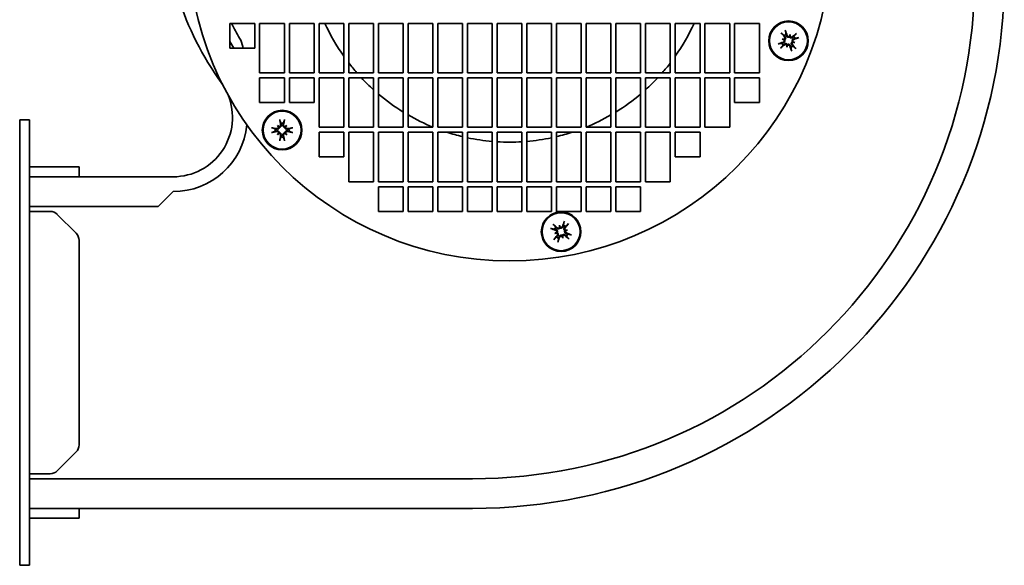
# Model space of a CAD drawing. Header units: millimetres. Extents: x 110 to 310, y 36 to 261.
# Tile 1 of 3: x 110 to 310, y 36 to 146. Entities that reach past the tile are written whole.
import ezdxf

# ---------------------------------------------------------------- set-up
doc = ezdxf.new("R2010")
doc.units = ezdxf.units.MM
doc.layers.add('Krawędzie widoczne(ISO)', color=7, linetype='Continuous', lineweight=35, true_color=0x262659)

msp = doc.modelspace()

# ---------------------------------------------------------------- linework, layer by layer
at = {"layer": 'Krawędzie widoczne(ISO)'}
for p, q in [((153, 140.75), (153, 145.75)), ((153, 145.75), (158, 145.75)), ((158, 145.75), (158, 140.75)), ((159, 145.75), (164, 145.75)), ((159, 135.75), (159, 145.75)), ((164, 145.75), (164, 135.75)), ((165, 135.75), (165, 145.75)), ((165, 145.75), (170, 145.75)), ((170, 145.75), (170, 135.75)), ((171, 145.75), (176, 145.75)), ((171, 135.75), (171, 145.75)), ((176, 145.75), (176, 135.75)), ((177, 135.75), (177, 145.75)), ((177, 145.75), (182, 145.75)), ((182, 145.75), (182, 135.75)), ((183, 145.75), (188, 145.75)), ((183, 135.75), (183, 145.75)), ((188, 145.75), (188, 135.75)), ((189, 145.75), (194, 145.75)), ((189, 135.75), (189, 145.75)), ((194, 145.75), (194, 135.75)), ((195, 145.75), (200, 145.75)), ((195, 135.75), (195, 145.75)), ((200, 145.75), (200, 135.75)), ((201, 145.75), (206, 145.75)), ((201, 135.75), (201, 145.75)), ((206, 145.75), (206, 135.75)), ((207, 145.75), (212, 145.75)), ((207, 135.75), (207, 145.75)), ((212, 145.75), (212, 135.75)), ((213, 145.75), (218, 145.75)), ((213, 135.75), (213, 145.75)), ((218, 145.75), (218, 135.75)), ((219, 145.75), (224, 145.75)), ((219, 135.75), (219, 145.75)), ((224, 145.75), (224, 135.75)), ((225, 145.75), (230, 145.75)), ((225, 135.75), (225, 145.75)), ((230, 145.75), (230, 135.75)), ((231, 145.75), (236, 145.75)), ((231, 135.75), (231, 145.75)), ((236, 145.75), (236, 135.75)), ((237, 135.75), (237, 145.75)), ((237, 145.75), (242, 145.75)), ((242, 145.75), (242, 135.75)), ((243, 135.75), (243, 145.75)), ((243, 145.75), (248, 145.75)), ((248, 145.75), (248, 135.75)), ((249, 135.75), (249, 145.75)), ((249, 145.75), (254, 145.75)), ((254, 145.75), (254, 135.75)), ((255, 135.75), (255, 145.75)), ((255, 145.75), (260, 145.75)), ((260, 145.75), (260, 135.75)), ((266.22, 143.51), (266.15, 143.23)), ((264.6, 142.57), (264.88, 142.5)), ((264.88, 142.5), (265.13, 142.43)), ((265.61, 141.23), (265.68, 141.48)), ((266.15, 143.23), (266.08, 142.98)), ((266.88, 141.96), (266.63, 142.03)), ((267.16, 141.89), (266.88, 141.96)), ((158, 140.75), (153, 140.75)), ((155.61, 141.08), (155.69, 140.75)), ((265.54, 140.95), (265.61, 141.23)), ((164, 135.75), (159, 135.75)), ((170, 135.75), (165, 135.75)), ((176, 135.75), (171, 135.75)), ((182, 135.75), (177, 135.75)), ((188, 135.75), (183, 135.75)), ((194, 135.75), (189, 135.75)), ((200, 135.75), (195, 135.75)), ((206, 135.75), (201, 135.75)), ((212, 135.75), (207, 135.75)), ((218, 135.75), (213, 135.75)), ((224, 135.75), (219, 135.75)), ((230, 135.75), (225, 135.75)), ((236, 135.75), (231, 135.75)), ((242, 135.75), (237, 135.75)), ((248, 135.75), (243, 135.75)), ((254, 135.75), (249, 135.75)), ((260, 135.75), (255, 135.75)), ((159, 129.75), (159, 134.75)), ((159, 134.75), (164, 134.75)), ((164, 134.75), (164, 129.75)), ((165, 129.75), (165, 134.75)), ((165, 134.75), (170, 134.75)), ((170, 134.75), (170, 129.75)), ((171, 124.75), (171, 134.75)), ((171, 134.75), (176, 134.75)), ((176, 134.75), (176, 124.75)), ((177, 134.75), (182, 134.75)), ((177, 124.75), (177, 134.75)), ((182, 134.75), (182, 124.75)), ((183, 134.75), (188, 134.75)), ((183, 124.75), (183, 134.75)), ((188, 134.75), (188, 124.75)), ((189, 134.75), (194, 134.75)), ((189, 124.75), (189, 134.75)), ((194, 134.75), (194, 124.75)), ((195, 134.75), (200, 134.75)), ((195, 124.75), (195, 134.75)), ((200, 134.75), (200, 124.75)), ((201, 134.75), (206, 134.75)), ((201, 124.75), (201, 134.75)), ((206, 134.75), (206, 124.75)), ((207, 134.75), (212, 134.75)), ((207, 124.75), (207, 134.75)), ((212, 134.75), (212, 124.75)), ((213, 134.75), (218, 134.75)), ((213, 124.75), (213, 134.75)), ((218, 134.75), (218, 124.75)), ((219, 124.75), (219, 134.75)), ((219, 134.75), (224, 134.75)), ((224, 134.75), (224, 124.75)), ((225, 134.75), (230, 134.75)), ((225, 124.75), (225, 134.75)), ((230, 134.75), (230, 124.75)), ((231, 124.75), (231, 134.75)), ((231, 134.75), (236, 134.75)), ((236, 134.75), (236, 124.75)), ((237, 134.75), (242, 134.75)), ((237, 124.75), (237, 134.75)), ((242, 134.75), (242, 124.75)), ((243, 124.75), (243, 134.75)), ((243, 134.75), (248, 134.75)), ((248, 134.75), (248, 124.75)), ((249, 124.75), (249, 134.75)), ((249, 134.75), (254, 134.75)), ((254, 134.75), (254, 124.75)), ((255, 129.75), (255, 134.75)), ((255, 134.75), (260, 134.75)), ((260, 134.75), (260, 129.75)), ((164, 129.75), (159, 129.75)), ((170, 129.75), (165, 129.75)), ((260, 129.75), (255, 129.75)), ((110.5, 126.25), (110.5, 122.25)), ((110.5, 126.25), (112.5, 126.25)), ((112.5, 126.25), (112.5, 122.25)), ((162.6, 125.12), (162.81, 124.91)), ((162.6, 123.25), (162.81, 123.45)), ((162.81, 124.91), (162.99, 124.73)), ((162.81, 123.45), (162.99, 123.63)), ((164.27, 124.91), (164.09, 124.73)), ((164.27, 123.45), (164.09, 123.63)), ((164.47, 125.12), (164.27, 124.91)), ((164.47, 123.25), (164.27, 123.45)), ((176, 124.75), (171, 124.75)), ((171, 118.75), (171, 123.75)), ((171, 123.75), (176, 123.75)), ((176, 123.75), (176, 118.75)), ((182, 124.75), (177, 124.75)), ((177, 113.75), (177, 123.75)), ((177, 123.75), (182, 123.75)), ((182, 123.75), (182, 113.75)), ((188, 124.75), (183, 124.75)), ((183, 113.75), (183, 123.75)), ((183, 123.75), (188, 123.75)), ((188, 123.75), (188, 113.75)), ((194, 124.75), (189, 124.75)), ((189, 113.75), (189, 123.75)), ((189, 123.75), (194, 123.75)), ((194, 123.75), (194, 113.75)), ((200, 124.75), (195, 124.75)), ((195, 123.75), (200, 123.75)), ((195, 113.75), (195, 123.75)), ((200, 123.75), (200, 113.75)), ((206, 124.75), (201, 124.75)), ((201, 123.75), (206, 123.75)), ((201, 113.75), (201, 123.75)), ((206, 123.75), (206, 113.75)), ((212, 124.75), (207, 124.75)), ((207, 123.75), (212, 123.75)), ((207, 113.75), (207, 123.75)), ((212, 123.75), (212, 113.75)), ((218, 124.75), (213, 124.75)), ((213, 123.75), (218, 123.75)), ((213, 113.75), (213, 123.75)), ((218, 123.75), (218, 113.75)), ((224, 124.75), (219, 124.75)), ((219, 113.75), (219, 123.75)), ((219, 123.75), (224, 123.75)), ((224, 123.75), (224, 113.75)), ((230, 124.75), (225, 124.75)), ((225, 123.75), (230, 123.75)), ((225, 113.75), (225, 123.75)), ((230, 123.75), (230, 113.75)), ((236, 124.75), (231, 124.75)), ((231, 113.75), (231, 123.75)), ((231, 123.75), (236, 123.75)), ((236, 123.75), (236, 113.75)), ((242, 124.75), (237, 124.75)), ((237, 113.75), (237, 123.75)), ((237, 123.75), (242, 123.75)), ((242, 123.75), (242, 113.75)), ((248, 124.75), (243, 124.75)), ((243, 118.75), (243, 123.75)), ((243, 123.75), (248, 123.75)), ((248, 123.75), (248, 118.75)), ((254, 124.75), (249, 124.75)), ((110.5, 40.25), (110.5, 122.25)), ((112.5, 40.25), (112.5, 122.25)), ((176, 118.75), (171, 118.75)), ((248, 118.75), (243, 118.75)), ((114.5, 116.75), (112.5, 116.75)), ((116.67, 116.75), (114.5, 116.75)), ((116.67, 116.75), (118.09, 116.75)), ((121.91, 116.75), (118.09, 116.75)), ((121.91, 116.75), (122.5, 116.75)), ((122.5, 114.75), (122.5, 116.75)), ((141.5, 114.75), (112.5, 114.75)), ((182, 113.75), (177, 113.75)), ((188, 113.75), (183, 113.75)), ((194, 113.75), (189, 113.75)), ((200, 113.75), (195, 113.75)), ((206, 113.75), (201, 113.75)), ((212, 113.75), (207, 113.75)), ((218, 113.75), (213, 113.75)), ((224, 113.75), (219, 113.75)), ((230, 113.75), (225, 113.75)), ((236, 113.75), (231, 113.75)), ((242, 113.75), (237, 113.75)), ((138.5, 108.75), (141.5, 111.75)), ((183, 107.75), (183, 112.75)), ((183, 112.75), (188, 112.75)), ((188, 112.75), (188, 107.75)), ((189, 107.75), (189, 112.75)), ((189, 112.75), (194, 112.75)), ((194, 112.75), (194, 107.75)), ((195, 107.75), (195, 112.75)), ((195, 112.75), (200, 112.75)), ((200, 112.75), (200, 107.75)), ((201, 107.75), (201, 112.75)), ((201, 112.75), (206, 112.75)), ((206, 112.75), (206, 107.75)), ((207, 107.75), (207, 112.75)), ((207, 112.75), (212, 112.75)), ((212, 112.75), (212, 107.75)), ((213, 107.75), (213, 112.75)), ((213, 112.75), (218, 112.75)), ((218, 112.75), (218, 107.75)), ((219, 107.75), (219, 112.75)), ((219, 112.75), (224, 112.75)), ((224, 112.75), (224, 107.75)), ((225, 107.75), (225, 112.75)), ((225, 112.75), (230, 112.75)), ((230, 112.75), (230, 107.75)), ((231, 107.75), (231, 112.75)), ((231, 112.75), (236, 112.75)), ((236, 112.75), (236, 107.75)), ((112.5, 108.75), (138.5, 108.75)), ((114.5, 107.75), (112.5, 107.75)), ((116.67, 107.75), (114.5, 107.75)), ((188, 107.75), (183, 107.75)), ((194, 107.75), (189, 107.75)), ((200, 107.75), (195, 107.75)), ((206, 107.75), (201, 107.75)), ((212, 107.75), (207, 107.75)), ((218, 107.75), (213, 107.75)), ((224, 107.75), (219, 107.75)), ((230, 107.75), (225, 107.75)), ((236, 107.75), (231, 107.75)), ((121.91, 103.34), (118.09, 107.16)), ((219.58, 104.94), (219.65, 104.66)), ((219.65, 104.66), (219.72, 104.41)), ((220.92, 103.93), (220.67, 103.86)), ((221.2, 104), (220.92, 103.93)), ((122.5, 60.58), (122.5, 101.92)), ((218.64, 103.32), (218.92, 103.39)), ((218.92, 103.39), (219.17, 103.46)), ((220.19, 102.66), (220.12, 102.91)), ((220.26, 102.38), (220.19, 102.66)), ((118.09, 55.34), (121.91, 59.16)), ((114.5, 54.75), (112.5, 54.75)), ((202, 53.75), (112.5, 53.75)), ((114.5, 54.75), (116.67, 54.75)), ((112.5, 47.75), (202, 47.75)), ((122.5, 45.75), (122.5, 47.75)), ((112.5, 45.75), (114.5, 45.75)), ((116.67, 45.75), (114.5, 45.75)), ((118.09, 45.75), (116.67, 45.75)), ((121.91, 45.75), (118.09, 45.75)), ((122.5, 45.75), (121.91, 45.75)), ((110.5, 40.25), (110.5, 36.25)), ((112.5, 40.25), (112.5, 36.25)), ((110.5, 36.25), (112.5, 36.25))]:
    msp.add_line(p, q, dxfattribs=at)
for centre, radius in [((209.5, 162.75), 65), ((265.88, 142.23), 4), ((265.88, 142.23), 3.84), ((163.54, 124.18), 4), ((163.54, 124.18), 3.84), ((219.92, 103.66), 4), ((219.92, 103.66), 3.84)]:
    msp.add_circle(centre, radius, dxfattribs=at)
for centre, radius, start, end in [((202, 170.25), 62.5, 180, 215.7105), ((202, 155.25), 107.5, 270, 0), ((202, 155.25), 101.5, 270, 0), ((202, 170.25), 54.5, 206.7143, 210.3154), ((209.5, 162.75), 41, 204.4963, 215.2071), ((209.5, 162.75), 41, 324.7929, 335.5037), ((265.88, 142.23), 1.4, 110.4364, 129.5636), ((202, 170.25), 56.5, 209.8586, 211.4748), ((149.77, 139.71), 6, 13.1872, 30.3154), ((265.88, 142.23), 1.4, 200.4364, 219.5636), ((265.88, 142.23), 1.4, 20.4364, 39.5636), ((265.88, 142.23), 1.4, 290.4364, 309.5636), ((209.5, 162.75), 41, 217.5631, 221.1884), ((209.5, 162.75), 41, 318.8116, 322.4369), ((141.5, 126.76), 12.01, 33.6769, 35.7105), ((209.5, 162.75), 41, 223.0728, 227.8764), ((209.5, 162.75), 41, 312.1236, 316.9272), ((209.5, 162.75), 41, 229.7337, 238.3728), ((209.5, 162.75), 41, 301.6272, 310.2663), ((141.5, 126.76), 12.01, 270, 22.1051), ((163.54, 124.18), 1.4, 80.4364, 99.5636), ((209.5, 162.75), 41, 240, 247.7871), ((209.5, 162.75), 41, 292.2129, 300), ((141.5, 126.76), 15.01, 270, 354.1077), ((163.54, 124.18), 1.4, 170.4364, 189.5636), ((163.54, 124.18), 1.4, 350.4364, 9.5636), ((209.5, 162.75), 41, 252.0302, 256.6024), ((209.5, 162.75), 41, 283.3976, 287.9698), ((163.54, 124.18), 1.4, 260.4364, 279.5636), ((209.5, 162.75), 41, 258.0348, 265.1029), ((209.5, 162.75), 41, 266.5042, 273.4958), ((209.5, 162.75), 41, 274.8971, 281.9652), ((116.67, 105.75), 2, 45, 90), ((219.92, 103.66), 1.4, 140.4364, 159.5636), ((219.92, 103.66), 1.4, 50.4364, 69.5636), ((120.5, 101.92), 2, 0, 45), ((219.92, 103.66), 1.4, 230.4364, 249.5636), ((219.92, 103.66), 1.4, 320.4364, 339.5636), ((120.5, 60.58), 2, 315, 0), ((116.67, 56.75), 2, 270, 315)]:
    msp.add_arc(centre, radius, start, end, dxfattribs=at)
for centre, major_axis, ratio, start_param, end_param in [((264.44, 143.81), (0.134, -0.157), 0.087423, 4.369002, 5.824177), ((266.22, 142.52), (4.2, -4.94), 0.087156, 4.364802, 4.542949), ((265.23, 144.27), (-0.069, 0.194), 0.087423, 3.600601, 5.055776), ((265.46, 142.08), (-2.17, 6.11), 0.087156, 4.881829, 5.059976), ((268.38, 141.31), (1.97, 5.37), 0.5, 1.338324, 1.409861), ((263.25, 142.68), (-0.98, -5.64), 0.5, 1.731732, 1.803269), ((266.17, 141.89), (-4.94, -4.2), 0.087156, 4.364802, 4.542949), ((267.47, 143.67), (-0.157, -0.134), 0.087423, 4.369002, 5.824177), ((266.03, 141.81), (-6.11, -2.17), 0.087156, 4.881829, 5.059976), ((263.84, 141.58), (-0.194, -0.069), 0.087423, 3.600601, 5.055776), ((265.59, 142.57), (4.94, 4.2), 0.087156, 4.364802, 4.542949), ((265.43, 139.6), (5.64, -0.98), 0.5, 1.731732, 1.803269), ((266.8, 144.73), (-5.37, 1.97), 0.5, 1.338324, 1.409861), ((264.86, 142.76), (-0.045, -0.26), 0.988452, 0.274008, 0.778262), ((264.73, 142.28), (-0.091, -0.248), 0.988452, 2.363331, 2.867585), ((268.51, 141.77), (0.98, 5.64), 0.5, 1.731732, 1.803269), ((263.38, 143.15), (-1.97, -5.37), 0.5, 1.338324, 1.409861), ((265.35, 141.2), (0.26, -0.045), 0.988452, 0.274008, 0.778262), ((265.83, 141.08), (0.248, -0.091), 0.988452, 2.363331, 2.867585), ((265.94, 143.38), (-0.248, 0.091), 0.988452, 2.363331, 2.867585), ((266.41, 143.25), (-0.26, 0.045), 0.988452, 0.274008, 0.778262), ((265.54, 141.94), (-4.2, 4.94), 0.087156, 4.364802, 4.542949), ((266.91, 141.7), (0.045, 0.26), 0.988452, 0.274008, 0.778262), ((266.34, 144.86), (-5.64, 0.98), 0.5, 1.731732, 1.803269), ((264.96, 139.73), (5.37, -1.97), 0.5, 1.338324, 1.409861), ((267.03, 142.18), (0.091, 0.248), 0.988452, 2.363331, 2.867585), ((265.73, 142.65), (6.11, 2.17), 0.087156, 4.881829, 5.059976), ((267.92, 142.88), (0.194, 0.069), 0.087423, 3.600601, 5.055776), ((264.3, 140.79), (0.157, 0.134), 0.087423, 4.369002, 5.824177), ((266.3, 142.38), (2.17, -6.11), 0.087156, 4.881829, 5.059976), ((266.53, 140.19), (0.069, -0.194), 0.087423, 3.600601, 5.055776), ((267.32, 140.64), (-0.134, 0.157), 0.087423, 4.369002, 5.824177), ((163.08, 126.27), (0.037, -0.203), 0.087423, 4.369002, 5.824177), ((163.98, 124.26), (1.17, -6.38), 0.087156, 4.364802, 4.542949), ((163.1, 124.26), (1.17, 6.38), 0.087156, 4.881829, 5.059976), ((163.99, 126.27), (0.037, 0.203), 0.087423, 3.600601, 5.055776), ((161.45, 124.64), (-0.203, 0.037), 0.087423, 3.600601, 5.055776), ((163.46, 123.74), (-6.38, 1.17), 0.087156, 4.881829, 5.059976), ((163.46, 124.62), (6.38, 1.17), 0.087156, 4.364802, 4.542949), ((161.45, 123.73), (0.203, 0.037), 0.087423, 4.369002, 5.824177), ((161.83, 122.14), (4.4, -3.67), 0.5, 1.731732, 1.803269), ((165.58, 125.89), (-3.67, 4.4), 0.5, 1.338324, 1.409861), ((165.58, 122.47), (3.67, 4.4), 0.5, 1.731732, 1.803269), ((161.83, 126.23), (-4.4, -3.67), 0.5, 1.338324, 1.409861), ((162.91, 125.15), (-0.169, -0.203), 0.988452, 0.274008, 0.778262), ((162.57, 124.81), (-0.203, -0.169), 0.988452, 2.363331, 2.867585), ((162.57, 123.56), (0.203, -0.169), 0.988452, 0.274008, 0.778262), ((162.91, 123.21), (0.169, -0.203), 0.988452, 2.363331, 2.867585), ((165.25, 122.14), (4.4, 3.67), 0.5, 1.338324, 1.409861), ((164.16, 125.15), (-0.169, 0.203), 0.988452, 2.363331, 2.867585), ((164.16, 123.21), (0.169, 0.203), 0.988452, 0.274008, 0.778262), ((165.25, 126.23), (-4.4, 3.67), 0.5, 1.731732, 1.803269), ((164.51, 124.81), (-0.203, 0.169), 0.988452, 0.274008, 0.778262), ((164.51, 123.56), (0.203, 0.169), 0.988452, 2.363331, 2.867585), ((161.49, 125.89), (-3.67, -4.4), 0.5, 1.731732, 1.803269), ((161.49, 122.47), (3.67, -4.4), 0.5, 1.338324, 1.409861), ((163.62, 123.74), (-6.38, -1.17), 0.087156, 4.364802, 4.542949), ((163.62, 124.62), (6.38, -1.17), 0.087156, 4.881829, 5.059976), ((165.63, 124.64), (-0.203, -0.037), 0.087423, 4.369002, 5.824177), ((165.63, 123.73), (0.203, -0.037), 0.087423, 3.600601, 5.055776), ((163.98, 124.1), (-1.17, -6.38), 0.087156, 4.881829, 5.059976), ((163.08, 122.09), (-0.037, -0.203), 0.087423, 3.600601, 5.055776), ((163.1, 124.1), (-1.17, 6.38), 0.087156, 4.364802, 4.542949), ((163.99, 122.09), (-0.037, 0.203), 0.087423, 4.369002, 5.824177), ((220.34, 103.51), (-2.17, -6.11), 0.087156, 4.364802, 4.542949), ((220.57, 105.7), (-0.069, -0.194), 0.087423, 4.369002, 5.824177), ((217.88, 104.31), (0.194, -0.069), 0.087423, 4.369002, 5.824177), ((220.07, 104.08), (6.11, -2.17), 0.087156, 4.364802, 4.542949), ((218.33, 105.1), (-0.157, 0.134), 0.087423, 3.600601, 5.055776), ((219.63, 103.32), (-4.94, 4.2), 0.087156, 4.881829, 5.059976), ((220.84, 101.16), (5.37, 1.97), 0.5, 1.731732, 1.803269), ((218.77, 103.61), (0.091, -0.248), 0.988452, 0.274008, 0.778262), ((217.42, 102.74), (1.97, -5.37), 0.5, 1.731732, 1.803269), ((222.55, 104.12), (-0.98, 5.64), 0.5, 1.338324, 1.409861), ((219.39, 104.69), (-0.26, -0.045), 0.988452, 2.363331, 2.867585), ((219.87, 104.81), (-0.248, -0.091), 0.988452, 0.274008, 0.778262), ((219.58, 103.95), (4.2, 4.94), 0.087156, 4.881829, 5.059976), ((220.37, 101.03), (5.64, 0.98), 0.5, 1.338324, 1.409861), ((220.94, 104.19), (-0.045, 0.26), 0.988452, 2.363331, 2.867585), ((219, 106.16), (-5.37, -1.97), 0.5, 1.731732, 1.803269), ((221.07, 103.72), (-0.091, 0.248), 0.988452, 0.274008, 0.778262), ((221.36, 105.25), (0.134, 0.157), 0.087423, 3.600601, 5.055776), ((220.26, 103.37), (-4.2, -4.94), 0.087156, 4.881829, 5.059976), ((218.48, 102.08), (-0.134, -0.157), 0.087423, 3.600601, 5.055776), ((219.46, 106.29), (-5.64, -0.98), 0.5, 1.338324, 1.409861), ((218.89, 103.13), (0.045, -0.26), 0.988452, 2.363331, 2.867585), ((219.5, 103.81), (2.17, 6.11), 0.087156, 4.364802, 4.542949), ((219.27, 101.62), (0.069, 0.194), 0.087423, 4.369002, 5.824177), ((222.42, 104.58), (-1.97, 5.37), 0.5, 1.731732, 1.803269), ((219.97, 102.51), (0.248, 0.091), 0.988452, 0.274008, 0.778262), ((220.45, 102.64), (0.26, 0.045), 0.988452, 2.363331, 2.867585), ((217.29, 103.21), (0.98, -5.64), 0.5, 1.338324, 1.409861), ((220.21, 104), (4.94, -4.2), 0.087156, 4.881829, 5.059976), ((219.77, 103.24), (-6.11, 2.17), 0.087156, 4.364802, 4.542949), ((221.5, 102.22), (0.157, -0.134), 0.087423, 3.600601, 5.055776), ((221.96, 103.01), (-0.194, 0.069), 0.087423, 4.369002, 5.824177)]:
    msp.add_ellipse(centre, major_axis=major_axis, ratio=ratio, start_param=start_param, end_param=end_param, dxfattribs=at)
for points, weights in [([(264.56, 143.67), (264.81, 143.46), (264.99, 143.31)], [1.00328287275, 1.01529400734, 1]), ([(264.99, 143.31), (265.11, 143.18), (265.2, 143.08)], [1, 1.12995779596, 1.25770150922]), ([(265.39, 143.54), (265.35, 143.77), (265.3, 144.1)], [1, 1.01529400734, 1.00328287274]), ([(265.48, 143.25), (265.44, 143.38), (265.39, 143.54)], [1.25770150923, 1.12995779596, 1]), ([(267.32, 143.55), (267.11, 143.3), (266.96, 143.12)], [1.00328287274, 1.01529400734, 1]), ([(264.57, 141.74), (264.34, 141.7), (264.01, 141.65)], [1, 1.01529400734, 1.00328287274]), ([(264.44, 140.9), (264.65, 141.16), (264.8, 141.34)], [1.00328287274, 1.01529400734, 1]), ([(264.86, 141.83), (264.73, 141.79), (264.57, 141.74)], [1.25770150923, 1.12995779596, 1]), ([(264.8, 141.34), (264.93, 141.45), (265.03, 141.55)], [1, 1.12995779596, 1.25770150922]), ([(266.77, 141.15), (266.66, 141.28), (266.56, 141.37)], [1, 1.12995779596, 1.25770150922]), ([(266.96, 143.12), (266.83, 143), (266.74, 142.91)], [1, 1.12995779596, 1.25770150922]), ([(266.9, 142.63), (267.03, 142.67), (267.19, 142.72)], [1.25770150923, 1.12995779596, 1]), ([(267.19, 142.72), (267.43, 142.76), (267.75, 142.81)], [1, 1.01529400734, 1.00328287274]), ([(266.28, 141.21), (266.32, 141.08), (266.37, 140.92)], [1.25770150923, 1.12995779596, 1]), ([(266.37, 140.92), (266.41, 140.68), (266.46, 140.36)], [1, 1.01529400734, 1.00328287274]), ([(267.21, 140.79), (266.95, 141), (266.77, 141.15)], [1.00328287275, 1.01529400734, 1]), ([(163.11, 126.09), (163.22, 125.78), (163.3, 125.56)], [1.00328287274, 1.01529400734, 1]), ([(163.3, 125.56), (163.34, 125.4), (163.37, 125.26)], [1, 1.12995779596, 1.25770150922]), ([(163.7, 125.26), (163.73, 125.4), (163.77, 125.56)], [1.25770150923, 1.12995779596, 1]), ([(163.77, 125.56), (163.85, 125.78), (163.97, 126.09)], [1, 1.01529400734, 1.00328287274]), ([(162.16, 124.42), (161.94, 124.5), (161.63, 124.61)], [1, 1.01529400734, 1.00328287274]), ([(161.63, 123.75), (161.94, 123.87), (162.16, 123.95)], [1.00328287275, 1.01529400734, 1]), ([(162.46, 124.35), (162.32, 124.38), (162.16, 124.42)], [1.25770150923, 1.12995779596, 1]), ([(162.16, 123.95), (162.32, 123.99), (162.46, 124.02)], [1, 1.12995779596, 1.25770150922]), ([(164.92, 124.42), (164.75, 124.38), (164.62, 124.35)], [1, 1.12995779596, 1.25770150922]), ([(164.62, 124.02), (164.75, 123.99), (164.92, 123.95)], [1.25770150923, 1.12995779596, 1]), ([(165.45, 124.61), (165.14, 124.5), (164.92, 124.42)], [1.00328287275, 1.01529400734, 1]), ([(164.92, 123.95), (165.14, 123.87), (165.45, 123.75)], [1, 1.01529400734, 1.00328287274]), ([(163.3, 122.8), (163.22, 122.58), (163.11, 122.27)], [1, 1.01529400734, 1.00328287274]), ([(163.37, 123.1), (163.34, 122.97), (163.3, 122.8)], [1.25770150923, 1.12995779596, 1]), ([(163.77, 122.8), (163.73, 122.97), (163.7, 123.1)], [1, 1.12995779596, 1.25770150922]), ([(163.97, 122.27), (163.85, 122.58), (163.77, 122.8)], [1.00328287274, 1.01529400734, 1]), ([(220.5, 105.53), (220.45, 105.21), (220.41, 104.97)], [1.00328287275, 1.01529400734, 1]), ([(218.05, 104.24), (218.37, 104.19), (218.61, 104.15)], [1.00328287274, 1.01529400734, 1]), ([(218.84, 104.55), (218.69, 104.73), (218.48, 104.99)], [1, 1.01529400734, 1.00328287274]), ([(218.61, 104.15), (218.77, 104.1), (218.9, 104.06)], [1, 1.12995779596, 1.25770150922]), ([(219.06, 104.34), (218.97, 104.44), (218.84, 104.55)], [1.25770150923, 1.12995779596, 1]), ([(220.41, 104.97), (220.36, 104.81), (220.32, 104.68)], [1, 1.12995779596, 1.25770150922]), ([(220.6, 104.52), (220.69, 104.61), (220.81, 104.74)], [1.25770150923, 1.12995779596, 1]), ([(220.81, 104.74), (220.99, 104.89), (221.24, 105.1)], [1, 1.01529400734, 1.00328287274]), ([(219.03, 102.58), (218.85, 102.43), (218.59, 102.22)], [1, 1.01529400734, 1.00328287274]), ([(219.24, 102.81), (219.14, 102.71), (219.03, 102.58)], [1.25770150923, 1.12995779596, 1]), ([(219.34, 101.79), (219.39, 102.12), (219.43, 102.35)], [1.00328287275, 1.01529400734, 1]), ([(219.43, 102.35), (219.48, 102.51), (219.52, 102.64)], [1, 1.12995779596, 1.25770150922]), ([(220.77, 102.98), (220.87, 102.89), (221, 102.77)], [1.25770150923, 1.12995779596, 1]), ([(221.23, 103.17), (221.07, 103.22), (220.94, 103.26)], [1, 1.12995779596, 1.25770150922]), ([(221, 102.77), (221.15, 102.59), (221.36, 102.34)], [1, 1.01529400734, 1.00328287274]), ([(221.79, 103.08), (221.46, 103.13), (221.23, 103.17)], [1.00328287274, 1.01529400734, 1])]:
    msp.add_rational_spline(points, weights, degree=2, dxfattribs=at)
for points, knots in [([(266.05, 143.14), (266.05, 143.14), (266.04, 143.14), (266.01, 143.12), (265.97, 143.11), (265.9, 143.1), (265.86, 143.1), (265.79, 143.12), (265.75, 143.14), (265.69, 143.19), (265.66, 143.22), (265.63, 143.26), (265.63, 143.28), (265.62, 143.3)], [-0.15827539, -0.15827539, -0.15827539, -0.15827539, -0.15764996, -0.15764996, -0.14669212, -0.14669212, -0.13573428, -0.13573428, -0.12469501, -0.12469501, -0.11365575, -0.11365575, -0.10828626, -0.10828626, -0.10828626, -0.10828626]), ([(264.97, 142.4), (264.97, 142.39), (264.97, 142.39), (264.99, 142.36), (265, 142.32), (265.01, 142.24), (265.01, 142.2), (264.99, 142.13), (264.97, 142.1), (264.92, 142.04), (264.89, 142.01), (264.85, 141.98), (264.83, 141.97), (264.81, 141.97)], [-0.15827557, -0.15827557, -0.15827557, -0.15827557, -0.15765014, -0.15765014, -0.1466923, -0.1466923, -0.13573446, -0.13573446, -0.12469519, -0.12469519, -0.11365593, -0.11365593, -0.10828644, -0.10828644, -0.10828644, -0.10828644]), ([(265.13, 142.43), (265.14, 142.41), (265.15, 142.39), (265.17, 142.32), (265.17, 142.28), (265.17, 142.2), (265.17, 142.16), (265.14, 142.07), (265.12, 142.04), (265.08, 141.97), (265.05, 141.94), (264.98, 141.88), (264.94, 141.86), (264.9, 141.84), (264.89, 141.84), (264.87, 141.83), (264.86, 141.83)], [-0.07174341, -0.07174341, -0.07174341, -0.07174341, -0.06470547, -0.06470547, -0.05258598, -0.05258598, -0.0404665, -0.0404665, -0.02834702, -0.02834702, -0.01417351, -0.01417351, 0, 0, 0, 0.00397094, 0.00397094, 0.00397094, 0.00397094]), ([(265.09, 142.99), (265.11, 142.96), (265.13, 142.93), (265.15, 142.85), (265.16, 142.81), (265.15, 142.74), (265.14, 142.7), (265.11, 142.63), (265.08, 142.6), (265.04, 142.56), (265.02, 142.55), (265, 142.54)], [-0.18005785, -0.18005785, -0.18005785, -0.18005785, -0.1688907, -0.1688907, -0.15772354, -0.15772354, -0.14676432, -0.14676432, -0.1358051, -0.1358051, -0.13009133, -0.13009133, -0.13009133, -0.13009133]), ([(265.03, 141.55), (265.03, 141.55), (265.04, 141.56), (265.09, 141.6), (265.13, 141.62), (265.21, 141.65), (265.26, 141.66), (265.34, 141.67), (265.38, 141.66), (265.46, 141.65), (265.5, 141.63), (265.57, 141.59), (265.61, 141.57), (265.65, 141.52), (265.67, 141.5), (265.68, 141.48)], [-0.10914291, -0.10914291, -0.10914291, -0.10914291, -0.10517197, -0.10517197, -0.09099846, -0.09099846, -0.07682495, -0.07682495, -0.06470547, -0.06470547, -0.05258598, -0.05258598, -0.0404665, -0.0404665, -0.03342856, -0.03342856, -0.03342856, -0.03342856]), ([(265.12, 141.44), (265.15, 141.46), (265.18, 141.48), (265.26, 141.5), (265.3, 141.51), (265.37, 141.5), (265.41, 141.49), (265.48, 141.45), (265.51, 141.43), (265.55, 141.39), (265.56, 141.37), (265.57, 141.35)], [-0.1800581, -0.1800581, -0.1800581, -0.1800581, -0.16889095, -0.16889095, -0.15772379, -0.15772379, -0.14676457, -0.14676457, -0.13580535, -0.13580535, -0.13009158, -0.13009158, -0.13009158, -0.13009158]), ([(265.2, 143.08), (265.21, 143.08), (265.22, 143.07), (265.25, 143.02), (265.27, 142.99), (265.3, 142.9), (265.31, 142.85), (265.32, 142.77), (265.32, 142.73), (265.3, 142.65), (265.28, 142.61), (265.24, 142.54), (265.22, 142.5), (265.17, 142.46), (265.15, 142.44), (265.13, 142.43)], [-0.10914291, -0.10914291, -0.10914291, -0.10914291, -0.10517197, -0.10517197, -0.09099846, -0.09099846, -0.07682495, -0.07682495, -0.06470547, -0.06470547, -0.05258598, -0.05258598, -0.0404665, -0.0404665, -0.03342856, -0.03342856, -0.03342856, -0.03342856]), ([(266.08, 142.98), (266.06, 142.97), (266.04, 142.96), (265.97, 142.94), (265.93, 142.94), (265.85, 142.94), (265.81, 142.94), (265.73, 142.97), (265.69, 142.99), (265.62, 143.03), (265.59, 143.06), (265.53, 143.14), (265.51, 143.18), (265.49, 143.21), (265.49, 143.22), (265.49, 143.24), (265.48, 143.25)], [-0.07174341, -0.07174341, -0.07174341, -0.07174341, -0.06470547, -0.06470547, -0.05258598, -0.05258598, -0.0404665, -0.0404665, -0.02834702, -0.02834702, -0.01417351, -0.01417351, 0, 0, 0, 0.00397094, 0.00397094, 0.00397094, 0.00397094]), ([(265.68, 141.48), (265.7, 141.49), (265.72, 141.5), (265.79, 141.52), (265.83, 141.52), (265.91, 141.52), (265.96, 141.51), (266.04, 141.49), (266.07, 141.47), (266.14, 141.42), (266.17, 141.39), (266.23, 141.32), (266.25, 141.28), (266.27, 141.24), (266.27, 141.23), (266.28, 141.22), (266.28, 141.21)], [-0.07174341, -0.07174341, -0.07174341, -0.07174341, -0.06470547, -0.06470547, -0.05258598, -0.05258598, -0.0404665, -0.0404665, -0.02834702, -0.02834702, -0.01417351, -0.01417351, 0, 0, 0, 0.00397094, 0.00397094, 0.00397094, 0.00397094]), ([(265.71, 141.31), (265.72, 141.31), (265.72, 141.31), (265.75, 141.33), (265.79, 141.35), (265.87, 141.36), (265.91, 141.35), (265.98, 141.33), (266.01, 141.32), (266.07, 141.27), (266.1, 141.24), (266.13, 141.19), (266.14, 141.18), (266.14, 141.16)], [-0.15827539, -0.15827539, -0.15827539, -0.15827539, -0.15764996, -0.15764996, -0.14669212, -0.14669212, -0.13573428, -0.13573428, -0.12469501, -0.12469501, -0.11365575, -0.11365575, -0.10828626, -0.10828626, -0.10828626, -0.10828626]), ([(266.74, 142.91), (266.73, 142.9), (266.72, 142.9), (266.68, 142.86), (266.64, 142.84), (266.55, 142.81), (266.51, 142.8), (266.43, 142.79), (266.38, 142.79), (266.3, 142.81), (266.26, 142.83), (266.19, 142.87), (266.16, 142.89), (266.11, 142.94), (266.1, 142.96), (266.08, 142.98)], [-0.10914291, -0.10914291, -0.10914291, -0.10914291, -0.10517197, -0.10517197, -0.09099846, -0.09099846, -0.07682495, -0.07682495, -0.06470547, -0.06470547, -0.05258598, -0.05258598, -0.0404665, -0.0404665, -0.03342856, -0.03342856, -0.03342856, -0.03342856]), ([(266.64, 143.02), (266.61, 143), (266.58, 142.98), (266.5, 142.96), (266.46, 142.95), (266.39, 142.96), (266.35, 142.97), (266.28, 143.01), (266.25, 143.03), (266.22, 143.07), (266.2, 143.09), (266.2, 143.11)], [-0.1800581, -0.1800581, -0.1800581, -0.1800581, -0.16889095, -0.16889095, -0.15772379, -0.15772379, -0.14676457, -0.14676457, -0.13580535, -0.13580535, -0.13009158, -0.13009158, -0.13009158, -0.13009158]), ([(266.56, 141.37), (266.56, 141.38), (266.55, 141.39), (266.51, 141.43), (266.49, 141.47), (266.46, 141.56), (266.45, 141.6), (266.44, 141.68), (266.45, 141.73), (266.46, 141.81), (266.48, 141.85), (266.52, 141.92), (266.54, 141.95), (266.59, 142), (266.61, 142.01), (266.63, 142.03)], [-0.10914291, -0.10914291, -0.10914291, -0.10914291, -0.10517197, -0.10517197, -0.09099846, -0.09099846, -0.07682495, -0.07682495, -0.06470547, -0.06470547, -0.05258598, -0.05258598, -0.0404665, -0.0404665, -0.03342856, -0.03342856, -0.03342856, -0.03342856]), ([(266.63, 142.03), (266.62, 142.05), (266.61, 142.07), (266.59, 142.14), (266.59, 142.18), (266.59, 142.26), (266.6, 142.3), (266.62, 142.38), (266.64, 142.42), (266.69, 142.49), (266.72, 142.52), (266.79, 142.58), (266.83, 142.6), (266.87, 142.62), (266.88, 142.62), (266.89, 142.62), (266.9, 142.63)], [-0.07174341, -0.07174341, -0.07174341, -0.07174341, -0.06470547, -0.06470547, -0.05258598, -0.05258598, -0.0404665, -0.0404665, -0.02834702, -0.02834702, -0.01417351, -0.01417351, 0, 0, 0, 0.00397094, 0.00397094, 0.00397094, 0.00397094]), ([(266.68, 141.47), (266.65, 141.5), (266.63, 141.53), (266.61, 141.61), (266.61, 141.65), (266.61, 141.72), (266.62, 141.76), (266.66, 141.83), (266.68, 141.86), (266.72, 141.89), (266.74, 141.91), (266.76, 141.92)], [0, 0, 0, 0, 0.01116716, 0.01116716, 0.02233431, 0.02233431, 0.03329353, 0.03329353, 0.04425275, 0.04425275, 0.04996652, 0.04996652, 0.04996652, 0.04996652]), ([(266.8, 142.06), (266.8, 142.06), (266.8, 142.07), (266.78, 142.1), (266.76, 142.14), (266.75, 142.21), (266.76, 142.25), (266.78, 142.32), (266.79, 142.36), (266.84, 142.42), (266.87, 142.45), (266.92, 142.48), (266.93, 142.48), (266.95, 142.49)], [-0.15827539, -0.15827539, -0.15827539, -0.15827539, -0.15764996, -0.15764996, -0.14669212, -0.14669212, -0.13573428, -0.13573428, -0.12469501, -0.12469501, -0.11365575, -0.11365575, -0.10828626, -0.10828626, -0.10828626, -0.10828626]), ([(162.99, 124.73), (162.99, 124.71), (162.98, 124.68), (162.97, 124.62), (162.95, 124.58), (162.91, 124.51), (162.88, 124.48), (162.82, 124.42), (162.78, 124.4), (162.71, 124.36), (162.67, 124.35), (162.58, 124.33), (162.53, 124.33), (162.49, 124.34), (162.48, 124.34), (162.47, 124.34), (162.46, 124.35)], [-0.07174341, -0.07174341, -0.07174341, -0.07174341, -0.06470547, -0.06470547, -0.05258598, -0.05258598, -0.0404665, -0.0404665, -0.02834702, -0.02834702, -0.01417351, -0.01417351, 0, 0, 0, 0.00397094, 0.00397094, 0.00397094, 0.00397094]), ([(162.46, 124.02), (162.47, 124.02), (162.48, 124.02), (162.53, 124.03), (162.58, 124.03), (162.67, 124.02), (162.71, 124), (162.78, 123.97), (162.82, 123.95), (162.88, 123.89), (162.91, 123.86), (162.95, 123.79), (162.97, 123.75), (162.98, 123.68), (162.99, 123.66), (162.99, 123.63)], [-0.10914291, -0.10914291, -0.10914291, -0.10914291, -0.10517197, -0.10517197, -0.09099846, -0.09099846, -0.07682495, -0.07682495, -0.06470547, -0.06470547, -0.05258598, -0.05258598, -0.0404665, -0.0404665, -0.03342856, -0.03342856, -0.03342856, -0.03342856]), ([(162.83, 124.79), (162.83, 124.78), (162.83, 124.78), (162.83, 124.74), (162.82, 124.7), (162.79, 124.63), (162.77, 124.6), (162.72, 124.55), (162.68, 124.52), (162.61, 124.49), (162.57, 124.49), (162.52, 124.49), (162.5, 124.49), (162.48, 124.49)], [-0.15827539, -0.15827539, -0.15827539, -0.15827539, -0.15764996, -0.15764996, -0.14669212, -0.14669212, -0.13573428, -0.13573428, -0.12469501, -0.12469501, -0.11365575, -0.11365575, -0.10828626, -0.10828626, -0.10828626, -0.10828626]), ([(162.48, 123.88), (162.52, 123.88), (162.56, 123.88), (162.63, 123.86), (162.67, 123.85), (162.73, 123.8), (162.76, 123.78), (162.8, 123.71), (162.82, 123.67), (162.83, 123.62), (162.83, 123.6), (162.83, 123.58)], [0, 0, 0, 0, 0.01116716, 0.01116716, 0.02233431, 0.02233431, 0.03329353, 0.03329353, 0.04425275, 0.04425275, 0.04996652, 0.04996652, 0.04996652, 0.04996652]), ([(163.23, 125.24), (163.24, 125.2), (163.24, 125.16), (163.22, 125.09), (163.2, 125.05), (163.16, 124.99), (163.13, 124.96), (163.07, 124.92), (163.03, 124.9), (162.97, 124.89), (162.95, 124.89), (162.93, 124.89)], [-0.1800581, -0.1800581, -0.1800581, -0.1800581, -0.16889095, -0.16889095, -0.15772379, -0.15772379, -0.14676457, -0.14676457, -0.13580535, -0.13580535, -0.13009158, -0.13009158, -0.13009158, -0.13009158]), ([(162.93, 123.47), (162.94, 123.47), (162.94, 123.47), (162.98, 123.47), (163.02, 123.46), (163.09, 123.44), (163.12, 123.41), (163.17, 123.36), (163.2, 123.33), (163.23, 123.26), (163.23, 123.22), (163.23, 123.16), (163.23, 123.15), (163.23, 123.13)], [-0.15827539, -0.15827539, -0.15827539, -0.15827539, -0.15764996, -0.15764996, -0.14669212, -0.14669212, -0.13573428, -0.13573428, -0.12469501, -0.12469501, -0.11365575, -0.11365575, -0.10828626, -0.10828626, -0.10828626, -0.10828626]), ([(163.37, 125.26), (163.38, 125.25), (163.38, 125.24), (163.39, 125.19), (163.39, 125.14), (163.37, 125.05), (163.36, 125.01), (163.32, 124.94), (163.3, 124.9), (163.24, 124.84), (163.21, 124.81), (163.14, 124.77), (163.1, 124.75), (163.04, 124.74), (163.01, 124.73), (162.99, 124.73)], [-0.10914291, -0.10914291, -0.10914291, -0.10914291, -0.10517197, -0.10517197, -0.09099846, -0.09099846, -0.07682495, -0.07682495, -0.06470547, -0.06470547, -0.05258598, -0.05258598, -0.0404665, -0.0404665, -0.03342856, -0.03342856, -0.03342856, -0.03342856]), ([(162.99, 123.63), (163.01, 123.63), (163.04, 123.63), (163.1, 123.61), (163.14, 123.6), (163.21, 123.55), (163.24, 123.53), (163.3, 123.46), (163.32, 123.43), (163.36, 123.36), (163.37, 123.31), (163.39, 123.22), (163.39, 123.18), (163.38, 123.14), (163.38, 123.12), (163.38, 123.11), (163.37, 123.1)], [-0.07174341, -0.07174341, -0.07174341, -0.07174341, -0.06470547, -0.06470547, -0.05258598, -0.05258598, -0.0404665, -0.0404665, -0.02834702, -0.02834702, -0.01417351, -0.01417351, 0, 0, 0, 0.00397094, 0.00397094, 0.00397094, 0.00397094]), ([(164.09, 124.73), (164.06, 124.73), (164.04, 124.74), (163.97, 124.75), (163.93, 124.77), (163.86, 124.81), (163.83, 124.84), (163.77, 124.9), (163.75, 124.94), (163.72, 125.01), (163.7, 125.05), (163.69, 125.14), (163.69, 125.19), (163.69, 125.23), (163.7, 125.24), (163.7, 125.25), (163.7, 125.26)], [-0.07174341, -0.07174341, -0.07174341, -0.07174341, -0.06470547, -0.06470547, -0.05258598, -0.05258598, -0.0404665, -0.0404665, -0.02834702, -0.02834702, -0.01417351, -0.01417351, 0, 0, 0, 0.00397094, 0.00397094, 0.00397094, 0.00397094]), ([(163.7, 123.1), (163.7, 123.11), (163.7, 123.12), (163.69, 123.18), (163.69, 123.22), (163.7, 123.31), (163.72, 123.36), (163.75, 123.43), (163.77, 123.46), (163.83, 123.53), (163.86, 123.55), (163.93, 123.6), (163.97, 123.61), (164.04, 123.63), (164.06, 123.63), (164.09, 123.63)], [-0.10914291, -0.10914291, -0.10914291, -0.10914291, -0.10517197, -0.10517197, -0.09099846, -0.09099846, -0.07682495, -0.07682495, -0.06470547, -0.06470547, -0.05258598, -0.05258598, -0.0404665, -0.0404665, -0.03342856, -0.03342856, -0.03342856, -0.03342856]), ([(164.14, 124.89), (164.14, 124.89), (164.14, 124.89), (164.1, 124.89), (164.06, 124.9), (163.99, 124.93), (163.95, 124.95), (163.9, 125), (163.88, 125.04), (163.85, 125.11), (163.84, 125.15), (163.84, 125.2), (163.84, 125.22), (163.84, 125.24)], [-0.15827557, -0.15827557, -0.15827557, -0.15827557, -0.15765014, -0.15765014, -0.1466923, -0.1466923, -0.13573446, -0.13573446, -0.12469519, -0.12469519, -0.11365593, -0.11365593, -0.10828644, -0.10828644, -0.10828644, -0.10828644]), ([(163.84, 123.13), (163.84, 123.16), (163.84, 123.2), (163.86, 123.28), (163.87, 123.32), (163.92, 123.38), (163.94, 123.4), (164.01, 123.45), (164.05, 123.46), (164.1, 123.47), (164.12, 123.47), (164.14, 123.47)], [-0.1800581, -0.1800581, -0.1800581, -0.1800581, -0.16889095, -0.16889095, -0.15772379, -0.15772379, -0.14676457, -0.14676457, -0.13580535, -0.13580535, -0.13009158, -0.13009158, -0.13009158, -0.13009158]), ([(164.62, 124.35), (164.61, 124.34), (164.6, 124.34), (164.54, 124.33), (164.5, 124.33), (164.41, 124.35), (164.36, 124.36), (164.29, 124.4), (164.26, 124.42), (164.19, 124.48), (164.17, 124.51), (164.12, 124.58), (164.11, 124.62), (164.09, 124.68), (164.09, 124.71), (164.09, 124.73)], [-0.10914291, -0.10914291, -0.10914291, -0.10914291, -0.10517197, -0.10517197, -0.09099846, -0.09099846, -0.07682495, -0.07682495, -0.06470547, -0.06470547, -0.05258598, -0.05258598, -0.0404665, -0.0404665, -0.03342856, -0.03342856, -0.03342856, -0.03342856]), ([(164.09, 123.63), (164.09, 123.66), (164.09, 123.68), (164.11, 123.75), (164.12, 123.79), (164.17, 123.86), (164.19, 123.89), (164.26, 123.95), (164.29, 123.97), (164.36, 124), (164.41, 124.02), (164.5, 124.03), (164.54, 124.03), (164.58, 124.03), (164.6, 124.02), (164.61, 124.02), (164.62, 124.02)], [-0.07174341, -0.07174341, -0.07174341, -0.07174341, -0.06470547, -0.06470547, -0.05258598, -0.05258598, -0.0404665, -0.0404665, -0.02834702, -0.02834702, -0.01417351, -0.01417351, 0, 0, 0, 0.00397094, 0.00397094, 0.00397094, 0.00397094]), ([(164.59, 124.49), (164.56, 124.48), (164.52, 124.48), (164.44, 124.5), (164.4, 124.52), (164.34, 124.56), (164.32, 124.59), (164.27, 124.65), (164.26, 124.69), (164.25, 124.75), (164.25, 124.77), (164.25, 124.79)], [-0.18005785, -0.18005785, -0.18005785, -0.18005785, -0.1688907, -0.1688907, -0.15772354, -0.15772354, -0.14676432, -0.14676432, -0.1358051, -0.1358051, -0.13009133, -0.13009133, -0.13009133, -0.13009133]), ([(164.25, 123.58), (164.25, 123.58), (164.25, 123.58), (164.25, 123.62), (164.26, 123.66), (164.29, 123.73), (164.31, 123.77), (164.36, 123.82), (164.39, 123.84), (164.46, 123.87), (164.5, 123.88), (164.56, 123.88), (164.57, 123.88), (164.59, 123.88)], [-0.15827539, -0.15827539, -0.15827539, -0.15827539, -0.15764996, -0.15764996, -0.14669212, -0.14669212, -0.13573428, -0.13573428, -0.12469501, -0.12469501, -0.11365575, -0.11365575, -0.10828626, -0.10828626, -0.10828626, -0.10828626]), ([(218.85, 103.92), (218.89, 103.91), (218.92, 103.89), (218.98, 103.84), (219, 103.8), (219.03, 103.74), (219.04, 103.7), (219.05, 103.62), (219.04, 103.58), (219.02, 103.53), (219.01, 103.51), (219, 103.49)], [-0.1800581, -0.1800581, -0.1800581, -0.1800581, -0.16889095, -0.16889095, -0.15772379, -0.15772379, -0.14676457, -0.14676457, -0.13580535, -0.13580535, -0.13009158, -0.13009158, -0.13009158, -0.13009158]), ([(218.9, 104.06), (218.91, 104.06), (218.92, 104.05), (218.97, 104.03), (219.01, 104.01), (219.08, 103.95), (219.12, 103.92), (219.16, 103.85), (219.18, 103.82), (219.2, 103.74), (219.21, 103.69), (219.21, 103.61), (219.21, 103.57), (219.19, 103.5), (219.18, 103.48), (219.17, 103.46)], [-0.10914291, -0.10914291, -0.10914291, -0.10914291, -0.10517197, -0.10517197, -0.09099846, -0.09099846, -0.07682495, -0.07682495, -0.06470547, -0.06470547, -0.05258598, -0.05258598, -0.0404665, -0.0404665, -0.03342856, -0.03342856, -0.03342856, -0.03342856]), ([(219.72, 104.41), (219.7, 104.39), (219.69, 104.37), (219.64, 104.32), (219.61, 104.3), (219.54, 104.26), (219.5, 104.24), (219.42, 104.23), (219.37, 104.22), (219.29, 104.23), (219.25, 104.24), (219.16, 104.27), (219.12, 104.29), (219.09, 104.32), (219.08, 104.33), (219.07, 104.34), (219.06, 104.34)], [-0.07174341, -0.07174341, -0.07174341, -0.07174341, -0.06470547, -0.06470547, -0.05258598, -0.05258598, -0.0404665, -0.0404665, -0.02834702, -0.02834702, -0.01417351, -0.01417351, 0, 0, 0, 0.00397094, 0.00397094, 0.00397094, 0.00397094]), ([(219.61, 104.54), (219.6, 104.54), (219.6, 104.53), (219.58, 104.5), (219.56, 104.47), (219.5, 104.42), (219.46, 104.41), (219.39, 104.39), (219.35, 104.38), (219.27, 104.39), (219.24, 104.41), (219.19, 104.43), (219.17, 104.44), (219.16, 104.46)], [-0.15827557, -0.15827557, -0.15827557, -0.15827557, -0.15765014, -0.15765014, -0.1466923, -0.1466923, -0.13573446, -0.13573446, -0.12469519, -0.12469519, -0.11365593, -0.11365593, -0.10828644, -0.10828644, -0.10828644, -0.10828644]), ([(220.32, 104.68), (220.31, 104.67), (220.31, 104.66), (220.29, 104.61), (220.27, 104.57), (220.21, 104.5), (220.18, 104.47), (220.11, 104.42), (220.07, 104.4), (219.99, 104.38), (219.95, 104.37), (219.87, 104.37), (219.83, 104.37), (219.76, 104.39), (219.74, 104.4), (219.72, 104.41)], [-0.10914291, -0.10914291, -0.10914291, -0.10914291, -0.10517197, -0.10517197, -0.09099846, -0.09099846, -0.07682495, -0.07682495, -0.06470547, -0.06470547, -0.05258598, -0.05258598, -0.0404665, -0.0404665, -0.03342856, -0.03342856, -0.03342856, -0.03342856]), ([(220.18, 104.73), (220.17, 104.69), (220.15, 104.66), (220.09, 104.6), (220.06, 104.58), (219.99, 104.55), (219.96, 104.54), (219.88, 104.53), (219.84, 104.54), (219.79, 104.56), (219.77, 104.57), (219.75, 104.58)], [-0.18005785, -0.18005785, -0.18005785, -0.18005785, -0.1688907, -0.1688907, -0.15772354, -0.15772354, -0.14676432, -0.14676432, -0.1358051, -0.1358051, -0.13009133, -0.13009133, -0.13009133, -0.13009133]), ([(220.67, 103.86), (220.65, 103.88), (220.63, 103.89), (220.58, 103.94), (220.56, 103.97), (220.52, 104.04), (220.5, 104.08), (220.48, 104.16), (220.48, 104.21), (220.49, 104.29), (220.5, 104.33), (220.53, 104.42), (220.55, 104.46), (220.58, 104.49), (220.59, 104.5), (220.59, 104.51), (220.6, 104.52)], [-0.07174341, -0.07174341, -0.07174341, -0.07174341, -0.06470547, -0.06470547, -0.05258598, -0.05258598, -0.0404665, -0.0404665, -0.02834702, -0.02834702, -0.01417351, -0.01417351, 0, 0, 0, 0.00397094, 0.00397094, 0.00397094, 0.00397094]), ([(220.94, 103.26), (220.93, 103.27), (220.91, 103.27), (220.87, 103.29), (220.83, 103.31), (220.75, 103.37), (220.72, 103.4), (220.68, 103.47), (220.66, 103.51), (220.63, 103.59), (220.63, 103.63), (220.63, 103.71), (220.63, 103.75), (220.65, 103.82), (220.66, 103.84), (220.67, 103.86)], [-0.10914291, -0.10914291, -0.10914291, -0.10914291, -0.10517197, -0.10517197, -0.09099846, -0.09099846, -0.07682495, -0.07682495, -0.06470547, -0.06470547, -0.05258598, -0.05258598, -0.0404665, -0.0404665, -0.03342856, -0.03342856, -0.03342856, -0.03342856]), ([(220.8, 103.98), (220.79, 103.98), (220.79, 103.98), (220.76, 104), (220.73, 104.02), (220.68, 104.08), (220.66, 104.12), (220.65, 104.19), (220.64, 104.23), (220.65, 104.31), (220.66, 104.35), (220.69, 104.39), (220.7, 104.41), (220.71, 104.42)], [-0.15827539, -0.15827539, -0.15827539, -0.15827539, -0.15764996, -0.15764996, -0.14669212, -0.14669212, -0.13573428, -0.13573428, -0.12469501, -0.12469501, -0.11365575, -0.11365575, -0.10828626, -0.10828626, -0.10828626, -0.10828626]), ([(220.99, 103.4), (220.95, 103.41), (220.92, 103.43), (220.86, 103.49), (220.84, 103.52), (220.81, 103.59), (220.8, 103.62), (220.79, 103.7), (220.8, 103.74), (220.82, 103.79), (220.82, 103.81), (220.83, 103.83)], [-0.1800581, -0.1800581, -0.1800581, -0.1800581, -0.16889095, -0.16889095, -0.15772379, -0.15772379, -0.14676457, -0.14676457, -0.13580535, -0.13580535, -0.13009158, -0.13009158, -0.13009158, -0.13009158]), ([(219.04, 103.35), (219.04, 103.35), (219.05, 103.35), (219.08, 103.33), (219.11, 103.3), (219.16, 103.24), (219.17, 103.2), (219.19, 103.13), (219.2, 103.09), (219.19, 103.02), (219.17, 102.98), (219.15, 102.93), (219.14, 102.92), (219.13, 102.9)], [-0.15827539, -0.15827539, -0.15827539, -0.15827539, -0.15764996, -0.15764996, -0.14669212, -0.14669212, -0.13573428, -0.13573428, -0.12469501, -0.12469501, -0.11365575, -0.11365575, -0.10828626, -0.10828626, -0.10828626, -0.10828626]), ([(219.17, 103.46), (219.19, 103.45), (219.21, 103.43), (219.26, 103.39), (219.28, 103.35), (219.32, 103.28), (219.34, 103.24), (219.35, 103.16), (219.36, 103.12), (219.35, 103.04), (219.34, 102.99), (219.31, 102.91), (219.29, 102.87), (219.26, 102.83), (219.25, 102.82), (219.24, 102.81), (219.24, 102.81)], [-0.07174341, -0.07174341, -0.07174341, -0.07174341, -0.06470547, -0.06470547, -0.05258598, -0.05258598, -0.0404665, -0.0404665, -0.02834702, -0.02834702, -0.01417351, -0.01417351, 0, 0, 0, 0.00397094, 0.00397094, 0.00397094, 0.00397094]), ([(219.52, 102.64), (219.52, 102.65), (219.53, 102.67), (219.55, 102.72), (219.57, 102.76), (219.63, 102.83), (219.66, 102.86), (219.73, 102.9), (219.77, 102.92), (219.85, 102.95), (219.89, 102.95), (219.97, 102.95), (220.01, 102.95), (220.08, 102.93), (220.1, 102.92), (220.12, 102.91)], [-0.10914291, -0.10914291, -0.10914291, -0.10914291, -0.10517197, -0.10517197, -0.09099846, -0.09099846, -0.07682495, -0.07682495, -0.06470547, -0.06470547, -0.05258598, -0.05258598, -0.0404665, -0.0404665, -0.03342856, -0.03342856, -0.03342856, -0.03342856]), ([(219.66, 102.59), (219.67, 102.63), (219.69, 102.66), (219.74, 102.72), (219.78, 102.74), (219.84, 102.77), (219.88, 102.78), (219.96, 102.79), (220, 102.78), (220.05, 102.76), (220.07, 102.76), (220.09, 102.75)], [0, 0, 0, 0, 0.01116716, 0.01116716, 0.02233431, 0.02233431, 0.03329353, 0.03329353, 0.04425275, 0.04425275, 0.04996652, 0.04996652, 0.04996652, 0.04996652]), ([(220.12, 102.91), (220.13, 102.93), (220.15, 102.95), (220.19, 103), (220.23, 103.02), (220.3, 103.06), (220.34, 103.08), (220.42, 103.1), (220.46, 103.1), (220.54, 103.09), (220.59, 103.08), (220.68, 103.05), (220.71, 103.03), (220.75, 103), (220.76, 103), (220.77, 102.99), (220.77, 102.98)], [-0.07174341, -0.07174341, -0.07174341, -0.07174341, -0.06470547, -0.06470547, -0.05258598, -0.05258598, -0.0404665, -0.0404665, -0.02834702, -0.02834702, -0.01417351, -0.01417351, 0, 0, 0, 0.00397094, 0.00397094, 0.00397094, 0.00397094]), ([(220.23, 102.78), (220.23, 102.79), (220.23, 102.79), (220.25, 102.82), (220.28, 102.85), (220.34, 102.9), (220.38, 102.92), (220.45, 102.93), (220.49, 102.94), (220.56, 102.93), (220.6, 102.92), (220.65, 102.89), (220.66, 102.88), (220.68, 102.87)], [-0.15827539, -0.15827539, -0.15827539, -0.15827539, -0.15764996, -0.15764996, -0.14669212, -0.14669212, -0.13573428, -0.13573428, -0.12469501, -0.12469501, -0.11365575, -0.11365575, -0.10828626, -0.10828626, -0.10828626, -0.10828626])]:
    msp.add_open_spline(points, degree=3, knots=knots, dxfattribs=at)

doc.saveas('drawing.dxf')
